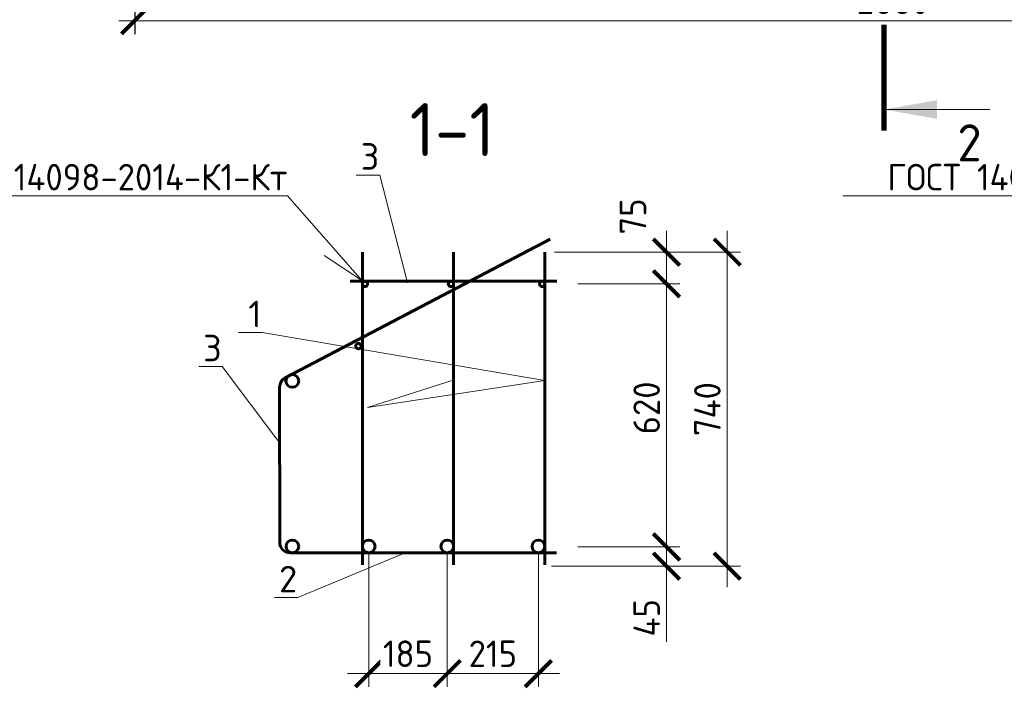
# Model space of a CAD drawing. Header units: millimetres. Extents: x 251864 to 617215, y -272865 to -46010.
# Tile 24 of 53: x 446560 to 455847, y -223616 to -217311. Entities that reach past the tile are written whole.
import ezdxf
from ezdxf import colors
from ezdxf.entities.mleader import LeaderData, LeaderLine
from ezdxf.math import Vec2, Vec3

# ---------------------------------------------------------------- set-up
doc = ezdxf.new("R2010")
doc.units = ezdxf.units.MM
doc.layers.get('Defpoints').update_dxf_attribs({"color": 140})
for name, color, linetype, lineweight in [('Выноски', 20, 'Continuous', 20), ('подоснова', 151, 'Continuous', 5), ('Размеры', 54, 'Continuous', 20), ('СО_ОСНОВНАЯ_060', 142, 'Continuous', 60)]:
    doc.layers.add(name, color=color, linetype=linetype, lineweight=lineweight)
doc.styles.add('GOST-2.304_Type-B', font='GOST_Common.ttf')
doc.styles.add('ГОСТ', font='GOST_Common.ttf')
doc.dimstyles.new('ГОСТ', dxfattribs={"dimscale": 0, "dimtxt": 2.5, "dimasz": 2.5, "dimexe": 1.25, "dimexo": 0.625, "dimtad": 1, "dimdec": 0, "dimtxsty": 'ГОСТ', "dimblk": 'ARCHTICK', "dimcen": 2.5, "dimdle": 1.5, "dimclrd": 256, "dimclre": 256, "dimclrt": 256, "dimadec": 0, "dimazin": 0, "dimtfac": 1, "dimtdec": 0, "dimtmove": 1, "dimatfit": 3, "dimfxl": 2, "dimtfill": 1, "dimlwd": -1, "dimarcsym": 0})
doc.dimstyles.new('мой', dxfattribs={"dimscale": 100, "dimtxt": 2.5, "dimasz": 2.5, "dimexe": 1.25, "dimexo": 0.625, "dimtad": 1, "dimdec": 0, "dimtxsty": 'GOST-2.304_Type-B', "dimblk": 'ARCHTICK', "dimcen": 2.5, "dimdle": 2, "dimaunit": 1, "dimadec": 1, "dimazin": 2, "dimtfac": 1, "dimtdec": 0, "dimtmove": 1, "dimatfit": 3, "dimfxl": 1, "dimtfill": 1, "dimlwd": -1, "dimlwe": -1, "dimarcsym": 0})

# ---------------------------------------------------------------- blocks, each defined once
blk = doc.blocks.new('_None')
blk = doc.blocks.new('_ArchTick')
at = {"color": 0, "linetype": 'ByBlock', "const_width": 0.15}
blk.add_lwpolyline([(-0.5, -0.5), (0.5, 0.5)], dxfattribs=at)
blk = doc.blocks.new('*D1381')
at = {"layer": 'Defpoints', "color": 0, "ltscale": 0.1, "transparency": 16777216}
for p in [(451762.8, -222283.3), (452661.1, -222283.3), (451512.8, -222463.8)]:
    blk.add_point(p, dxfattribs=at)
at = {"layer": 'Размеры', "color": 0, "linetype": 'Continuous', "ltscale": 0.1, "transparency": 16777216}
for p, q in [((452661.1, -222663.8), (452661.1, -222083.3)), ((451825.3, -222283.3), (452786.1, -222283.3)), ((451575.3, -222463.8), (452786.1, -222463.8)), ((452661.1, -223176.3), (452661.1, -222463.8))]:
    blk.add_line(p, q, dxfattribs=at)
at = {"layer": 'Размеры', "color": 0, "ltscale": 0.1, "transparency": 16777216, "xscale": 250, "yscale": 250, "zscale": 250}
for p, rotation in [((452661.1, -222283.3), 90), ((452661.1, -222463.8), 270)]:
    blk.add_blockref('_ArchTick', p, dxfattribs=dict(at, rotation=rotation))
at = {"layer": 'Размеры', "color": 0, "ltscale": 0.1, "transparency": 16777216, "insert": (452473.6, -222951.3), "char_height": 250, "attachment_point": 5, "rotation": 90, "style": 'GOST-2.304_Type-B', "bg_fill": 3, "box_fill_scale": 1.1, "bg_fill_color": 256, "bg_fill_true_color": 13158600, "bg_fill_transparency": 0}
blk.add_mtext('45', dxfattribs=at)
blk = doc.blocks.new('*D1382')
at = {"layer": 'Defpoints', "color": 0, "ltscale": 0.1, "transparency": 16777216}
for p in [(451762.8, -219802.8), (452661.1, -219802.8), (451762.8, -222282.3)]:
    blk.add_point(p, dxfattribs=at)
at = {"layer": 'Размеры', "color": 0, "linetype": 'Continuous', "ltscale": 0.1, "transparency": 16777216}
for p, q in [((452661.1, -222482.3), (452661.1, -219602.8)), ((451825.3, -219802.8), (452786.1, -219802.8)), ((451825.3, -222282.3), (452786.1, -222282.3))]:
    blk.add_line(p, q, dxfattribs=at)
at = {"layer": 'Размеры', "color": 0, "ltscale": 0.1, "transparency": 16777216, "xscale": 250, "yscale": 250, "zscale": 250}
for p, rotation in [((452661.1, -219802.8), 90), ((452661.1, -222282.3), 270)]:
    blk.add_blockref('_ArchTick', p, dxfattribs=dict(at, rotation=rotation))
at = {"layer": 'Размеры', "color": 0, "ltscale": 0.1, "transparency": 16777216, "insert": (452473.6, -220972.1), "char_height": 250, "attachment_point": 5, "rotation": 90, "style": 'GOST-2.304_Type-B', "bg_fill": 3, "box_fill_scale": 1.1, "bg_fill_color": 256, "bg_fill_true_color": 13158600, "bg_fill_transparency": 0}
blk.add_mtext('620', dxfattribs=at)
blk = doc.blocks.new('*D1383')
at = {"layer": 'Defpoints', "color": 0, "ltscale": 0.1, "transparency": 16777216}
for p in [(451542.8, -219502.8), (452661.1, -219502.8), (451762.8, -219802.8)]:
    blk.add_point(p, dxfattribs=at)
at = {"layer": 'Размеры', "color": 0, "linetype": 'Continuous', "ltscale": 0.1, "transparency": 16777216}
for p, q in [((452661.1, -220002.8), (452661.1, -219302.8)), ((451605.3, -219502.8), (452786.1, -219502.8)), ((451825.3, -219802.8), (452786.1, -219802.8))]:
    blk.add_line(p, q, dxfattribs=at)
at = {"layer": 'Размеры', "color": 0, "ltscale": 0.1, "transparency": 16777216, "xscale": 250, "yscale": 250, "zscale": 250}
for p, rotation in [((452661.1, -219502.8), 90), ((452661.1, -219802.8), 270)]:
    blk.add_blockref('_ArchTick', p, dxfattribs=dict(at, rotation=rotation))
at = {"layer": 'Размеры', "color": 0, "ltscale": 0.1, "transparency": 16777216, "insert": (452344.9, -219167), "char_height": 250, "attachment_point": 5, "rotation": 90, "style": 'GOST-2.304_Type-B', "bg_fill": 3, "box_fill_scale": 1.1, "bg_fill_color": 256, "bg_fill_true_color": 13158600, "bg_fill_transparency": 0}
blk.add_mtext('75', dxfattribs=at)
blk = doc.blocks.new('*D1384')
at = {"layer": 'Defpoints', "color": 0, "ltscale": 0.1, "transparency": 16777216}
for p in [(452175.7, -219502.8), (451512.8, -222463.8), (453233.5, -222463.8)]:
    blk.add_point(p, dxfattribs=at)
at = {"layer": 'Размеры', "color": 0, "linetype": 'Continuous', "ltscale": 0.1, "transparency": 16777216}
for p, q in [((453233.5, -219302.8), (453233.5, -222663.8)), ((452238.2, -219502.8), (453358.5, -219502.8)), ((451575.3, -222463.8), (453358.5, -222463.8))]:
    blk.add_line(p, q, dxfattribs=at)
at = {"layer": 'Размеры', "color": 0, "ltscale": 0.1, "transparency": 16777216, "xscale": 250, "yscale": 250, "zscale": 250}
for p, rotation in [((453233.5, -219502.8), 90), ((453233.5, -222463.8), 270)]:
    blk.add_blockref('_ArchTick', p, dxfattribs=dict(at, rotation=rotation))
at = {"layer": 'Размеры', "color": 0, "ltscale": 0.1, "transparency": 16777216, "insert": (453046, -220983.3), "char_height": 250, "attachment_point": 5, "rotation": 90, "style": 'GOST-2.304_Type-B', "bg_fill": 3, "box_fill_scale": 1.1, "bg_fill_color": 256, "bg_fill_true_color": 13158600, "bg_fill_transparency": 0}
blk.add_mtext('740', dxfattribs=at)
blk = doc.blocks.new('*D1396')
at = {"layer": 'Defpoints', "color": 0, "ltscale": 0.1, "transparency": 16777216}
for p in [(450592.4, -222278.3), (451452.8, -222278.3), (450592.4, -223477.7)]:
    blk.add_point(p, dxfattribs=at)
at = {"layer": 'Размеры', "color": 0, "linetype": 'Continuous', "ltscale": 0.1, "transparency": 16777216}
for p, q in [((450592.4, -222340.8), (450592.4, -223602.7)), ((451452.8, -222340.8), (451452.8, -223602.7)), ((451652.8, -223477.7), (450392.4, -223477.7))]:
    blk.add_line(p, q, dxfattribs=at)
at = {"layer": 'Размеры', "color": 0, "ltscale": 0.1, "transparency": 16777216, "xscale": 250, "yscale": 250, "zscale": 250, "rotation": 180}
blk.add_blockref('_ArchTick', (450592.4, -223477.7), dxfattribs=at)
at = {"layer": 'Размеры', "color": 0, "ltscale": 0.1, "transparency": 16777216, "xscale": 250, "yscale": 250, "zscale": 250}
blk.add_blockref('_ArchTick', (451452.8, -223477.7), dxfattribs=at)
at = {"layer": 'Размеры', "color": 0, "ltscale": 0.1, "transparency": 16777216, "insert": (451022.6, -223290.2), "char_height": 250, "attachment_point": 5, "style": 'GOST-2.304_Type-B', "bg_fill": 3, "box_fill_scale": 1.1, "bg_fill_color": 256, "bg_fill_true_color": 13158600, "bg_fill_transparency": 0}
blk.add_mtext('215', dxfattribs=at)
blk = doc.blocks.new('*D1397')
at = {"layer": 'Defpoints', "color": 0, "ltscale": 0.1, "transparency": 16777216}
for p in [(449852, -222278.3), (450592.4, -222461), (449852, -223477.7)]:
    blk.add_point(p, dxfattribs=at)
at = {"layer": 'Размеры', "color": 0, "linetype": 'Continuous', "ltscale": 0.1, "transparency": 16777216}
for p, q in [((449852, -222340.8), (449852, -223602.7)), ((450592.4, -222523.5), (450592.4, -223602.7)), ((450792.4, -223477.7), (449652, -223477.7))]:
    blk.add_line(p, q, dxfattribs=at)
at = {"layer": 'Размеры', "color": 0, "ltscale": 0.1, "transparency": 16777216, "xscale": 250, "yscale": 250, "zscale": 250, "rotation": 180}
blk.add_blockref('_ArchTick', (449852, -223477.7), dxfattribs=at)
at = {"layer": 'Размеры', "color": 0, "ltscale": 0.1, "transparency": 16777216, "xscale": 250, "yscale": 250, "zscale": 250}
blk.add_blockref('_ArchTick', (450592.4, -223477.7), dxfattribs=at)
at = {"layer": 'Размеры', "color": 0, "ltscale": 0.1, "transparency": 16777216, "insert": (450222.2, -223290.2), "char_height": 250, "attachment_point": 5, "style": 'GOST-2.304_Type-B', "bg_fill": 3, "box_fill_scale": 1.1, "bg_fill_color": 256, "bg_fill_true_color": 13158600, "bg_fill_transparency": 0}
blk.add_mtext('185', dxfattribs=at)
blk = doc.blocks.new('*D1400')
at = {"layer": 'Defpoints', "color": 0, "transparency": 16777216}
for p in [(447645.1, -215668), (461945.1, -215822.4), (461945.1, -217321.3)]:
    blk.add_point(p, dxfattribs=at)
at = {"layer": 'Размеры', "lineweight": -2, "transparency": 16777216}
for p, q in [((447645.1, -215730.5), (447645.1, -217446.3)), ((461945.1, -215884.9), (461945.1, -217446.3))]:
    blk.add_line(p, q, dxfattribs=at)
at = {"layer": 'Размеры', "transparency": 16777216}
blk.add_line((447495.1, -217321.3), (462095.1, -217321.3), dxfattribs=at)
at = {"layer": 'Размеры', "transparency": 16777216, "xscale": 250, "yscale": 250, "zscale": 250, "rotation": 180}
blk.add_blockref('_ArchTick', (447645.1, -217321.3), dxfattribs=at)
at = {"layer": 'Размеры', "transparency": 16777216, "xscale": 250, "yscale": 250, "zscale": 250}
blk.add_blockref('_ArchTick', (461945.1, -217321.3), dxfattribs=at)
at = {"layer": 'Размеры', "transparency": 16777216, "insert": (454795.1, -217133.8), "char_height": 250, "attachment_point": 5, "style": 'ГОСТ', "bg_fill": 3, "box_fill_scale": 1.1, "bg_fill_color": 256, "bg_fill_true_color": 13158600, "bg_fill_transparency": 0}
blk.add_mtext('2860', dxfattribs=at)

msp = doc.modelspace()

# ---------------------------------------------------------------- hatches: boundary and pattern name
at = {"layer": 'Выноски'}
msp.add_hatch(color=256, dxfattribs=at).paths.add_polyline_path([(454711.4, -218158.3), (455211.4, -218070.1), (455211.4, -218246.4)], flags=0)

# ---------------------------------------------------------------- linework, layer by layer
msp.add_line((454711.4, -218158.3), (455711.4, -218158.3), dxfattribs=at)
at = {"layer": 'подоснова', "ltscale": 0.3}
msp.add_line((449792, -219774.6), (449431.8, -219533.5), dxfattribs=at)
at = {"layer": 'СО_ОСНОВНАЯ_060', "ltscale": 100}
msp.add_line((449012.8, -222238.7), (449011.7, -220777.7), dxfattribs=at)
for points in [[(449792, -219502.8), (449792, -222452.8)], [(450652.4, -219502.8), (450652.4, -222452.8)], [(451512.8, -219502.8), (451512.8, -222452.8)], [(451627.8, -219777.8), (449677, -219777.8)], [(451622, -222338.7), (449671.1, -222338.7)]]:
    msp.add_lwpolyline(points, dxfattribs=at)
for centre, radius in [((449817, -219802.8), 25), ((450627.4, -219802.8), 25), ((451487.8, -219802.8), 25), ((449754.8, -220389.2), 25.8), ((449131.7, -220717.8), 60), ((449132.8, -222278.3), 60), ((449852, -222278.3), 60), ((450592.4, -222278.3), 60), ((451452.8, -222278.3), 60)]:
    msp.add_circle(centre, radius, dxfattribs=at)
for centre, start, end in [((449111.7, -220777.7), 117.63964, 180), ((449112.8, -222238.7), 180, 270), ((449112.8, -222238.7), 180, 270)]:
    msp.add_arc(centre, 100, start, end, dxfattribs=at)

# ---------------------------------------------------------------- texts
at = {"layer": 'Выноски', "style": 'GOST-2.304_Type-B'}
msp.add_text('2', height=350, dxfattribs=at).set_placement((455404.2, -218647.6))
at = {"layer": 'Размеры', "insert": (450639.5, -218347.9), "char_height": 500, "attachment_point": 5, "style": 'GOST-2.304_Type-B'}
msp.add_mtext_dynamic_manual_height_columns('1-1', width=15225.227, gutter_width=15, heights=[0], dxfattribs=at)

# ---------------------------------------------------------------- dimensions: what is measured, and where the dimension line sits
at = {"layer": 'Размеры'}
dim = msp.add_linear_dim(base=(461945.1, -217321.3), p1=(447645.1, -215668), p2=(461945.1, -215822.4), dimstyle='ГОСТ', override={"dimscale": 100, "dimlfac": 0.2}, dxfattribs=at)
dim.commit()
dim.dimension.update_dxf_attribs({"geometry": '*D1400', "text_midpoint": (454795.1, -217133.8)})

# ---------------------------------------------------------------- leaders
at = {"layer": 'подоснова'}
ml = msp.add_multileader_mtext('Standard', dxfattribs=at)
ml.set_content('{\\fISOCPEUR|b0|i0|c204|p34;3}', color=256, style='GOST-2.304_Type-B')
ml.set_leader_properties(color=256, linetype='ByLayer', lineweight=15)
ml.set_arrow_properties(name='NONE')
ml.build(insert=Vec2(0, 0))
ml.multileader.update_dxf_attribs({"text_left_attachment_type": 6, "text_right_attachment_type": 6, "dogleg_length": 10, "arrow_head_size": 18})
ctx = ml.context
ctx.base_point, ctx.char_height, ctx.arrow_head_size, ctx.landing_gap_size, ctx.plane_origin = Vec3(449780.6, -218776.1), 250, 18, 20, Vec3(456468.3, -219248.8)
ctx.left_attachment, ctx.right_attachment, ctx.text_align_type = 6, 6, 1
notes = []
notes.append((ctx, [(0, (1, 1, 0), (449955.6, -218776.1), (-1, 0), 10, [(1, [(450217.1, -219793.7)], 0, [])])]))
ctx.mtext.insert, ctx.mtext.width, ctx.mtext.alignment, ctx.mtext.flow_direction = Vec3(449863.1, -218476.1), 3036.308, 2, 5
at = {"layer": 'подоснова', "ltscale": 0.3}
ml = msp.add_multileader_mtext('Standard', dxfattribs=at)
ml.set_content('ГОСТ 14098-2014-К1-Кт', color=256, style='GOST-2.304_Type-B')
ml.set_leader_properties(color=256, linetype='ByLayer', lineweight=15)
ml.set_arrow_properties(name='NONE')
ml.build(insert=Vec2(0, 0))
ml.multileader.update_dxf_attribs({"text_left_attachment_type": 6, "text_right_attachment_type": 6, "dogleg_length": 0.1, "arrow_head_size": 0.18})
ctx = ml.context
ctx.base_point, ctx.char_height, ctx.arrow_head_size, ctx.landing_gap_size, ctx.plane_origin = Vec3(445499.8, -218971), 250, 0.18, 0.2, Vec3(444908.4, -218519.2)
ctx.left_attachment, ctx.right_attachment, ctx.text_align_type = 6, 6, 2
notes.append((ctx, [(1, (1, 1, 0), (449085.9, -218971), (-1, 0), 0.1, [(0, [(449794.4, -219776.4)], 0, [])])]))
ctx.mtext.insert, ctx.mtext.alignment, ctx.mtext.flow_direction = Vec3(449085.6, -218671), 3, 5
ml = msp.add_multileader_mtext('Standard', dxfattribs=at)
ml.set_content('ГОСТ 14098-2014-К1-Кт', color=256, style='GOST-2.304_Type-B')
ml.set_leader_properties(color=256, linetype='ByLayer', lineweight=15)
ml.set_arrow_properties(name='NONE')
ml.build(insert=Vec2(0, 0))
ml.multileader.update_dxf_attribs({"text_left_attachment_type": 6, "text_right_attachment_type": 6, "dogleg_length": 0.1, "arrow_head_size": 0.18})
ctx = ml.context
ctx.base_point, ctx.char_height, ctx.arrow_head_size, ctx.landing_gap_size, ctx.plane_origin = Vec3(454583.7, -218971), 250, 0.18, 0.2, Vec3(453992.2, -218519.2)
ctx.left_attachment, ctx.right_attachment, ctx.text_align_type = 6, 6, 2
notes.append((ctx, [(1, (1, 1, 0), (458169.8, -218971), (-1, 0), 0.1, [(0, [(458878.2, -219776.4)], 0, [])])]))
ctx.mtext.insert, ctx.mtext.alignment, ctx.mtext.flow_direction = Vec3(458169.5, -218671), 3, 5
at = {"layer": 'подоснова'}
ml = msp.add_multileader_mtext('Standard', dxfattribs=at)
ml.set_content('{\\fISOCPEUR|b0|i0|c204|p34;1}', color=256, style='GOST-2.304_Type-B')
ml.set_leader_properties(color=256, linetype='ByLayer', lineweight=15)
ml.set_arrow_properties(name='NONE')
ml.build(insert=Vec2(0, 0))
ml.multileader.update_dxf_attribs({"text_left_attachment_type": 6, "text_right_attachment_type": 6, "dogleg_length": 10, "arrow_head_size": 18})
ctx = ml.context
ctx.base_point, ctx.char_height, ctx.arrow_head_size, ctx.landing_gap_size, ctx.plane_origin = Vec3(448721.5, -220261.4), 250, 18, 20, Vec3(455359.2, -220734.1)
ctx.left_attachment, ctx.right_attachment, ctx.text_align_type = 6, 6, 1
notes.append((ctx, [(0, (1, 1, 0), (448846.5, -220261.4), (-1, 0), 10, [(0, [(450659.5, -220707.5), (449839.5, -220967.6), (451512.8, -220712.3)], 0, [])])]))
ctx.mtext.insert, ctx.mtext.width, ctx.mtext.alignment, ctx.mtext.flow_direction = Vec3(448779, -219961.4), 3036.308, 2, 5
ml = msp.add_multileader_mtext('Standard', dxfattribs=at)
ml.set_content('{\\fISOCPEUR|b0|i0|c0|p34;3}', color=256, style='GOST-2.304_Type-B')
ml.set_leader_properties(color=256, linetype='ByLayer', lineweight=15)
ml.set_arrow_properties(name='NONE')
ml.build(insert=Vec2(0, 0))
ml.multileader.update_dxf_attribs({"text_left_attachment_type": 6, "text_right_attachment_type": 6, "dogleg_length": 10, "arrow_head_size": 18})
ctx = ml.context
ctx.base_point, ctx.char_height, ctx.arrow_head_size, ctx.landing_gap_size, ctx.plane_origin = Vec3(448295.4, -220582.9), 250, 18, 20, Vec3(454983.2, -221055.6)
ctx.left_attachment, ctx.right_attachment, ctx.text_align_type = 6, 6, 1
notes.append((ctx, [(0, (1, 1, 0), (448470.4, -220582.9), (-1, 0), 10, [(1, [(448994.7, -221279.8)], 0, [])])]))
ctx.mtext.insert, ctx.mtext.width, ctx.mtext.alignment, ctx.mtext.flow_direction = Vec3(448377.9, -220282.9), 3036.308, 2, 5
ml = msp.add_multileader_mtext('Standard', dxfattribs=at)
ml.set_content('{\\fISOCPEUR|b0|i0|c204|p34;2}', color=256, style='GOST-2.304_Type-B')
ml.set_leader_properties(color=256, linetype='ByLayer', lineweight=15)
ml.set_arrow_properties(name='NONE')
ml.build(insert=Vec2(0, 0))
ml.multileader.update_dxf_attribs({"text_left_attachment_type": 6, "text_right_attachment_type": 6, "dogleg_length": 10, "arrow_head_size": 18})
ctx = ml.context
ctx.base_point, ctx.char_height, ctx.arrow_head_size, ctx.landing_gap_size, ctx.plane_origin = Vec3(449009.4, -222761.2), 250, 18, 20, Vec3(455697.2, -223233.9)
ctx.left_attachment, ctx.right_attachment, ctx.text_align_type = 6, 6, 1
notes.append((ctx, [(0, (1, 1, 0), (449184.4, -222761.2), (-1, 0), 10, [(1, [(450197.3, -222338.7)], 0, [])])]))
ctx.mtext.insert, ctx.mtext.width, ctx.mtext.alignment, ctx.mtext.flow_direction = Vec3(449091.9, -222461.2), 3036.308, 2, 5
for ctx, leaders in notes:
    for number, flags, end, landing, length, lines in leaders:
        leader = LeaderData()
        leader.index, (leader.has_last_leader_line, leader.has_dogleg_vector, leader.attachment_direction) = number, flags
        leader.last_leader_point, leader.dogleg_vector, leader.dogleg_length = Vec3(end), Vec3(landing), length
        for number, points, colour, breaks in lines:
            line = LeaderLine()
            line.index, line.vertices, line.color, line.breaks = number, Vec3.list(points), colors.encode_raw_color(colour), breaks
            leader.lines.append(line)
        ctx.leaders.append(leader)

# ---------------------------------------------------------------- next in the draw order: linework, layer by layer
at = {"layer": 'Выноски', "const_width": 50}
msp.add_lwpolyline([(454711.4, -217358.3), (454711.4, -218358.3)], dxfattribs=at)

# ---------------------------------------------------------------- next in the draw order: dimensions: what is measured, and where the dimension line sits
at = {"layer": 'Размеры', "ltscale": 0.1}
dim = msp.add_linear_dim(base=(452661.1, -222283.3), p1=(451512.8, -222463.8), p2=(451762.8, -222283.3), angle=90, dimstyle='мой', override={"dimlfac": 0.25}, dxfattribs=at)
dim.commit()
dim.dimension.update_dxf_attribs({"geometry": '*D1381', "text_midpoint": (452832.6, -222951.3), "dimtype": 160})

# ---------------------------------------------------------------- next in the draw order: dimensions: what is measured, and where the dimension line sits
dim = msp.add_linear_dim(base=(452661.1, -219802.8), p1=(451762.8, -222282.3), p2=(451762.8, -219802.8), angle=90, dimstyle='мой', override={"dimlfac": 0.25}, dxfattribs=at)
dim.commit()
dim.dimension.update_dxf_attribs({"geometry": '*D1382', "text_midpoint": (452661.1, -220972.1), "dimtype": 160})

# ---------------------------------------------------------------- next in the draw order: dimensions: what is measured, and where the dimension line sits
dim = msp.add_linear_dim(base=(452661.1, -219502.8), p1=(451762.8, -219802.8), p2=(451542.8, -219502.8), angle=90, dimstyle='мой', override={"dimlfac": 0.25}, dxfattribs=at)
dim.commit()
dim.dimension.update_dxf_attribs({"geometry": '*D1383', "text_midpoint": (452532.4, -219167), "dimtype": 160})

# ---------------------------------------------------------------- next in the draw order: dimensions: what is measured, and where the dimension line sits
dim = msp.add_linear_dim(base=(453233.5, -222463.8), p1=(452175.7, -219502.8), p2=(451512.8, -222463.8), angle=90, dimstyle='мой', override={"dimlfac": 0.25}, dxfattribs=at)
dim.commit()
dim.dimension.update_dxf_attribs({"geometry": '*D1384', "text_midpoint": (453046, -220983.3)})

# ---------------------------------------------------------------- next in the draw order: linework, layer by layer
at = {"layer": 'СО_ОСНОВНАЯ_060', "ltscale": 100}
msp.add_line((449065.3, -220689.1), (451563, -219381.2), dxfattribs=at)

# ---------------------------------------------------------------- next in the draw order: dimensions: what is measured, and where the dimension line sits
at = {"layer": 'Размеры', "ltscale": 0.1}
dim = msp.add_linear_dim(base=(450592.4, -223477.7), p1=(451452.8, -222278.3), p2=(450592.4, -222278.3), dimstyle='мой', override={"dimlfac": 0.25}, dxfattribs=at)
dim.commit()
dim.dimension.update_dxf_attribs({"geometry": '*D1396', "text_midpoint": (451022.6, -223290.2)})

# ---------------------------------------------------------------- next in the draw order: dimensions: what is measured, and where the dimension line sits
dim = msp.add_linear_dim(base=(449852, -223477.7), p1=(450592.4, -222461), p2=(449852, -222278.3), dimstyle='мой', override={"dimlfac": 0.25}, dxfattribs=at)
dim.commit()
dim.dimension.update_dxf_attribs({"geometry": '*D1397', "text_midpoint": (450222.2, -223290.2)})

# ---------------------------------------------------------------- next in the draw order: linework, layer by layer
at = {"layer": 'СО_ОСНОВНАЯ_060', "ltscale": 100}
msp.add_line((451622, -222338.7), (449112.8, -222338.7), dxfattribs=at)

doc.saveas('drawing.dxf')
